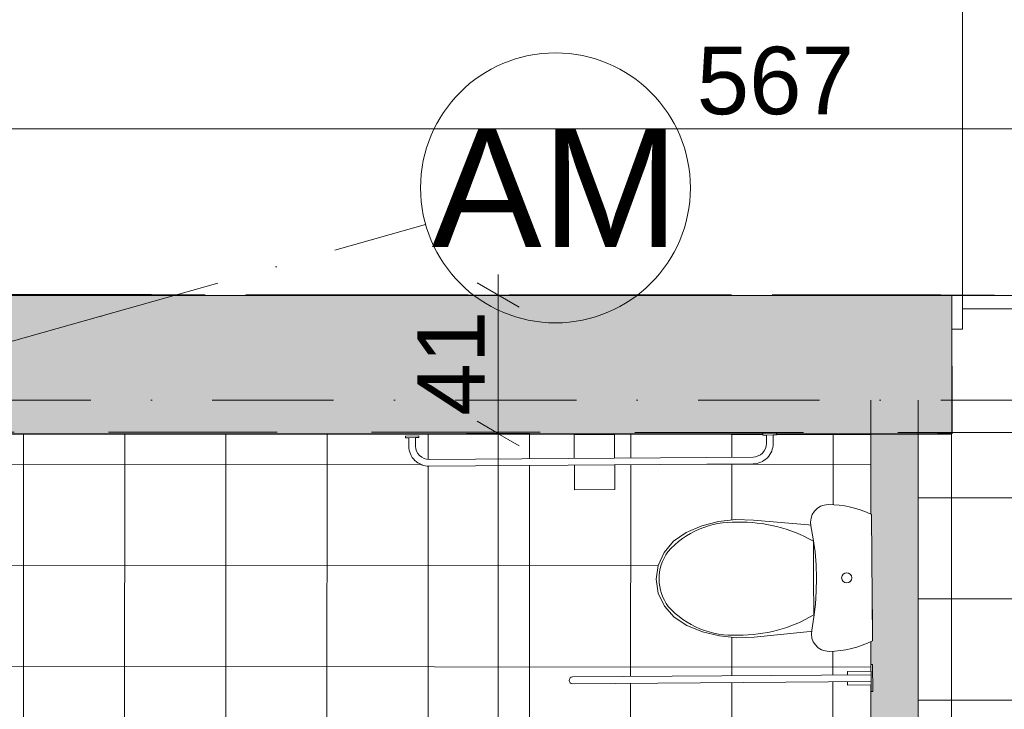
# Model space of a CAD drawing. Header units: millimetres. Extents: x 7523222 to 7678971, y 5352079 to 5786624.
# Tile 87 of 92: x 7564160 to 7567079, y 5778219 to 5780262. Entities that reach past the tile are written whole.
import ezdxf
from ezdxf.enums import TextEntityAlignment as Align

# ---------------------------------------------------------------- set-up
doc = ezdxf.new("R2010")
doc.units = ezdxf.units.MM
doc.header["$MEASUREMENT"] = 0
for name, pattern in [('Kropki i Kreski', [720, 360, -180, 0, -180]), ('Przerywana długa', [780, 500, -280]), ('Wipeout_Contour', [1000, 0, -1000])]:
    doc.linetypes.add(name, pattern=pattern)
for name, color, linetype in [('Nowe_2025-08-14 Strefy', 7, 'Continuous'), ('Nowe_220-A Ściany wewnętrzne', 7, 'Continuous'), ('Nowe_280-A Dachy Powłoki', 7, 'Continuous'), ('Nowe_299-A Wymiary opisy PB', 7, 'Continuous'), ('Nowe_320-W Umeblowanie', 7, 'Continuous'), ('Nowe_410-K Osie', 7, 'Continuous'), ('Nowe_420-K Ściany', 7, 'Continuous'), ('Nowe_460-K Stropy', 7, 'Continuous'), ('Nowe_Drzwi Archicad', 7, 'Continuous')]:
    doc.layers.add(name, color=color, linetype=linetype)
for name, color, linetype, lineweight, true_color in [('Nowe_2025-08-14 Strefy_Nr_pióra__234', 7, 'Continuous', 0, 0xe8e8e8), ('Nowe_280-A Dachy Powłoki_Nr_pióra__61', 7, 'Continuous', 13, 0x6a6a6a), ('Nowe_299-A Wymiary opisy PB_Nr_pióra__45', 7, 'Continuous', 15, 0x40a5ff), ('Nowe_299-A Wymiary opisy PB_Nr_pióra__85', 7, 'Continuous', 13, 0x80c2ff), ('Nowe_410-K Osie_Nr_pióra__5', 7, 'Continuous', 13, 0x40a5ff)]:
    doc.layers.add(name, color=color, linetype=linetype, lineweight=lineweight, true_color=true_color)
for name, color, linetype, lineweight in [('Nowe_220-A Ściany wewnętrzne_Nr_pióra__47', 7, 'Continuous', 15), ('Nowe_299-A Wymiary opisy PB_Nr_pióra__6', 5, 'Continuous', 13), ('Nowe_320-W Umeblowanie_Nr_pióra__2', 8, 'Continuous', 13), ('Nowe_410-K Osie_Nr_pióra__1', 7, 'Continuous', 13), ('Nowe_410-K Osie_Nr_pióra__7', 7, 'Continuous', 13), ('Nowe_420-K Ściany_Nr_pióra__21', 7, 'Continuous', 25), ('Nowe_420-K Ściany_Nr_pióra__27', 7, 'Continuous', 25), ('Nowe_420-K Ściany_Nr_pióra__47', 7, 'Continuous', 15), ('Nowe_460-K Stropy_Nr_pióra__89', 7, 'Continuous', 13), ('Nowe_Drzwi Archicad_Nr_pióra__21', 7, 'Continuous', 25), ('Nowe_Drzwi Archicad_Nr_pióra__23', 7, 'Continuous', 15), ('Nowe_Drzwi Archicad_Nr_pióra__27', 7, 'Continuous', 25), ('Nowe_Drzwi Archicad_Nr_pióra__3', 7, 'Continuous', 13), ('Nowe_Drzwi Archicad_Nr_pióra__47', 7, 'Continuous', 15), ('Nowe_Metryczki pomieszczeń Archicada_Nr_pióra__6', 5, 'Continuous', 13)]:
    doc.layers.add(name, color=color, linetype=linetype, lineweight=lineweight)
doc.styles.add('STYL_AUTOMATYCZNY_1', font='arial.ttf')
doc.styles.add('STYL_AUTOMATYCZNY_2', font='arial.ttf')
doc.styles.add('STYL_AUTOMATYCZNY_3', font='arial.ttf')
doc.dimstyles.new('STYL_AUTOMATYCZNY__1', dxfattribs={"dimtxt": 200, "dimasz": 95, "dimexe": 0.18, "dimexo": 0.0625, "dimgap": 0, "dimtad": 1, "dimdec": 1, "dimlfac": 0.1, "dimzin": 0, "dimdsep": 46, "dimtxsty": 'STYL_AUTOMATYCZNY_2', "dimblk": 'ARROWHEAD_2', "dimblk1": 'ARROWHEAD_2', "dimblk2": 'ARROWHEAD_2', "dimcen": 0.09, "dimclrd": 256, "dimclre": 256, "dimclrt": 5, "dimadec": 1, "dimazin": 0, "dimtfac": 1, "dimtdec": 4, "dimtmove": 0, "dimatfit": 3, "dimfxl": 0, "dimtolj": 1, "dimtzin": 0, "dimarcsym": 0})
doc.dimstyles.new('STYL_AUTOMATYCZNY__2', dxfattribs={"dimtxt": 200, "dimasz": 95, "dimexe": 0.18, "dimexo": 0.0625, "dimgap": 0, "dimtad": 1, "dimtih": 1, "dimtoh": 1, "dimdec": 1, "dimlfac": 0.1, "dimzin": 0, "dimdsep": 46, "dimtxsty": 'STYL_AUTOMATYCZNY_2', "dimblk": 'ARROWHEAD_2', "dimblk1": 'ARROWHEAD_2', "dimblk2": 'ARROWHEAD_2', "dimcen": 0.09, "dimclrd": 256, "dimclre": 256, "dimclrt": 5, "dimadec": 1, "dimazin": 0, "dimtfac": 1, "dimtdec": 4, "dimtmove": 0, "dimatfit": 3, "dimfxl": 0, "dimtolj": 1, "dimtzin": 0, "dimarcsym": 0})

# ---------------------------------------------------------------- blocks, each defined once
blk = doc.blocks.new('WC nps__1', base_point=(7564627.3, 5777529.8))
at = {"color": 254, "linetype": 'Wipeout_Contour', "lineweight": 0, "ltscale": 38076359.56668627}
blk.add_wipeout([(7563680.7, 5779035.6), (7563679.3, 5776238.1), (7566681.7, 5776247.4), (7566683, 5779031.9)], dxfattribs=at).dxf.layer = 'Nowe_2025-08-14 Strefy'
at = {"layer": 'Nowe_2025-08-14 Strefy_Nr_pióra__234', "linetype": 'Continuous', "lineweight": 0, "true_color": 0xe8e8e8}
h = blk.add_hatch(dxfattribs=at)
h.set_pattern_fill('Siatka_30x30', color=254, style=0, pattern_type=2)
h.set_pattern_definition([(359.972, (7564170.32, 5778045.47), (0.146, 300), []), (89.972, (7564170.32, 5778045.47), (-300, 0.146), [])])
h.paths.add_polyline_path([(7563680.7, 5779035.6), (7563679.3, 5776238.1), (7566681.7, 5776247.4), (7566683, 5779031.9)])
blk = doc.blocks.new('Odpady stałe__10', base_point=(7567825.6, 5776957.4))
at = {"color": 254, "linetype": 'Wipeout_Contour', "lineweight": 0, "ltscale": 38084770.19731773}
blk.add_wipeout([(7566823, 5779039.3), (7566823, 5776252.5), (7568820.3, 5776252.5), (7568820.3, 5779035.6)], dxfattribs=at).dxf.layer = 'Nowe_2025-08-14 Strefy'
at = {"layer": 'Nowe_2025-08-14 Strefy_Nr_pióra__234', "linetype": 'Continuous', "lineweight": 0, "true_color": 0xe8e8e8}
h = blk.add_hatch(dxfattribs=at)
h.set_pattern_fill('Siatka_30x30', color=254, style=0, pattern_type=2)
h.set_pattern_definition([(0, (7567821.66, 5777645.88), (0, 300), []), (90, (7567821.66, 5777645.88), (-300, 0), [])])
h.paths.add_polyline_path([(7566823, 5779039.3), (7566823, 5776252.5), (7568820.3, 5776252.5), (7568820.3, 5779035.6)])
at = {"layer": 'Nowe_Metryczki pomieszczeń Archicada_Nr_pióra__6', "color": 5, "lineweight": 13, "insert": (7567064.3, 5776963.1), "char_height": 300, "attachment_point": 1, "style": 'STYL_AUTOMATYCZNY_2'}
blk.add_mtext('\\A1;{\\pql;\\pt0,4600;\\fArial|b0|i0|c238|p0;\\W1.000000;5,6\\fArial|b0|i0|c238|p0;\\W1.000000;\\A1{\\H.66x;\\S^  ;}\\fArial|b0|i0|c238|p0;\\W1.000000; m\\fArial|b0|i0|c238|p0;\\W1.000000;\\A1{\\H.66x;\\S2^  ;}}', dxfattribs=at)
at = {"color": 254, "linetype": 'Wipeout_Contour', "lineweight": 0, "ltscale": 38083113.49086294}
blk.add_wipeout([(7566964.3, 5777350.2), (7566964.3, 5776564.5), (7568686.8, 5776564.5), (7568686.8, 5777350.2)], dxfattribs=at).dxf.layer = 'Nowe_2025-08-14 Strefy'
at = {"layer": 'Nowe_Metryczki pomieszczeń Archicada_Nr_pióra__6', "color": 5, "lineweight": 13, "insert": (7566964.3, 5777304.5), "char_height": 200, "attachment_point": 1, "style": 'STYL_AUTOMATYCZNY_1'}
blk.add_mtext('\\A1;{\\pql;\\pt0,600;\\fArial|b1|i0|c238|p0;\\W1.000000;Odpady stałe\\fArial|b1|i0|c238|p0;\\W1.000000;\\A1{\\H.66x;\\S^  ;}\\fArial|b1|i0|c238|p0;\\W1.000000;\\fArial|b1|i0|c238|p0;\\W1.000000;\\A1{\\H.66x;\\S^  ;}}', dxfattribs=at)
blk = doc.blocks.new('Strop_2', base_point=(7545569.3, 5765440.7))
at = {"layer": 'Nowe_460-K Stropy_Nr_pióra__89', "color": 7, "linetype": 'Continuous', "lineweight": 13, "flags": 128}
blk.add_lwpolyline([(7545569.3, 5765440.7), (7545570.4, 5774069.3), (7545569.9, 5774225), (7550411, 5775591.3), (7550367.5, 5775745.3), (7563478, 5779445.6), (7569230.3, 5779445.6), (7569230.3, 5760535.6), (7563002.9, 5760535.6), (7547524.7, 5764890.6), (7545824.4, 5765369)], close=True, dxfattribs=at)
blk = doc.blocks.new('Ściana_1', base_point=(7566823, 5779135.6))
at = {"layer": 'Nowe_220-A Ściany wewnętrzne', "linetype": 'Continuous', "lineweight": 0, "true_color": 0x000000}
for points in [[(7566683, 5779135.6), (7566683, 5779039.3), (7566693, 5779039.3), (7566693, 5779135.6)], [(7566813, 5779039.3), (7566813, 5779135.6), (7566693, 5779135.6), (7566693, 5779039.3)], [(7566823, 5779039.3), (7566823, 5779135.6), (7566813, 5779135.6), (7566813, 5779039.3)]]:
    blk.add_hatch(color=18, dxfattribs=at).paths.add_polyline_path(points)
at = {"layer": 'Nowe_220-A Ściany wewnętrzne_Nr_pióra__47', "color": 7, "linetype": 'Continuous', "lineweight": 15, "flags": 128}
for points in [[(7566683, 5779135.6), (7566683, 5779039.3)], [(7566823, 5779039.3), (7566823, 5779135.6)]]:
    blk.add_lwpolyline(points, dxfattribs=at)
blk = doc.blocks.new('Drzwi metalowe_ podwójne 27[1]', base_point=(6982742.1, 5361781.8))
at = {"layer": 'Nowe_Drzwi Archicad_Nr_pióra__21', "color": 7, "linetype": 'Continuous', "lineweight": 25}
for p, q in [((7566923, 5779035.6), (7566880, 5779035.6)), ((7566923, 5779035.6), (7566880, 5779035.6)), ((7568223, 5779035.6), (7568266, 5779035.6)), ((7568223, 5779035.6), (7568266, 5779035.6))]:
    blk.add_line(p, q, dxfattribs=at)
at = {"layer": 'Nowe_Drzwi Archicad_Nr_pióra__27', "color": 7, "linetype": 'Continuous', "lineweight": 25}
for p, q in [((7566923, 5779235.6), (7566923, 5779035.6)), ((7566923, 5779235.6), (7566923, 5779035.6)), ((7568223, 5779235.6), (7568223, 5779035.6)), ((7568223, 5779235.6), (7568223, 5779035.6))]:
    blk.add_line(p, q, dxfattribs=at)
at = {"layer": 'Nowe_Drzwi Archicad_Nr_pióra__3', "color": 7, "linetype": 'Continuous', "lineweight": 13}
for p, q in [((7566955, 5779445.6), (7566955, 5780333.6)), ((7568191, 5779445.6), (7568191, 5779793.6))]:
    blk.add_line(p, q, dxfattribs=at)
for centre, radius, start, end in [((7566955, 5779445.6), 888, 0, 90), ((7568191, 5779445.6), 348, 90, 180)]:
    blk.add_arc(centre, radius, start, end, dxfattribs=at)
at = {"color": 254, "linetype": 'Wipeout_Contour', "lineweight": 0, "ltscale": 38086213.73288625}
blk.add_wipeout([(7566923, 5779445.6), (7566923, 5779345.6), (7566955, 5779345.6), (7566955, 5779445.6)], dxfattribs=at).dxf.layer = 'Nowe_Drzwi Archicad'
at = {"color": 254, "linetype": 'Wipeout_Contour', "lineweight": 0, "ltscale": 38090244.66127153}
blk.add_wipeout([(7568223, 5779345.6), (7568223, 5779445.6), (7568191, 5779445.6), (7568191, 5779345.6)], dxfattribs=at).dxf.layer = 'Nowe_Drzwi Archicad'
at = {"layer": 'Nowe_Drzwi Archicad_Nr_pióra__23', "color": 7, "linetype": 'Continuous', "lineweight": 15}
for p, q in [((7566923, 5779345.6), (7566923, 5779445.6)), ((7568223, 5779445.6), (7568223, 5779345.6)), ((7566955, 5779345.6), (7566923, 5779345.6)), ((7568223, 5779345.6), (7568191, 5779345.6))]:
    blk.add_line(p, q, dxfattribs=at)
at = {"layer": 'Nowe_Drzwi Archicad_Nr_pióra__47', "color": 7, "linetype": 'Continuous', "lineweight": 15}
for p, q in [((7566923, 5779445.6), (7566880, 5779445.6)), ((7566923, 5779445.6), (7566880, 5779445.6)), ((7566923, 5779445.6), (7566923, 5779425.6)), ((7566923, 5779445.6), (7566923, 5779425.6)), ((7566923, 5779425.6), (7566923, 5779385.6)), ((7566923, 5779425.6), (7566923, 5779385.6)), ((7568223, 5779445.6), (7568223, 5779425.6)), ((7568223, 5779445.6), (7568223, 5779425.6)), ((7568223, 5779445.6), (7568266, 5779445.6)), ((7568223, 5779445.6), (7568266, 5779445.6)), ((7568223, 5779425.6), (7568223, 5779385.6)), ((7568223, 5779425.6), (7568223, 5779385.6)), ((7566923, 5779385.6), (7566923, 5779345.6)), ((7566923, 5779385.6), (7566923, 5779345.6)), ((7568223, 5779385.6), (7568223, 5779345.6)), ((7568223, 5779385.6), (7568223, 5779345.6)), ((7566923, 5779345.6), (7566923, 5779235.6)), ((7566923, 5779345.6), (7566923, 5779235.6)), ((7568223, 5779345.6), (7568223, 5779235.6)), ((7568223, 5779345.6), (7568223, 5779235.6))]:
    blk.add_line(p, q, dxfattribs=at)
at = {"color": 254, "linetype": 'Wipeout_Contour', "lineweight": 0, "ltscale": 38087748.87817995}
blk.add_wipeout([(7567843, 5779445.6), (7566955, 5779445.6), (7566955, 5779405.6), (7567843, 5779405.6)], dxfattribs=at).dxf.layer = 'Nowe_Drzwi Archicad'
at = {"layer": 'Nowe_Drzwi Archicad_Nr_pióra__23', "color": 7, "linetype": 'Continuous', "lineweight": 15}
for p, q in [((7566923, 5779445.6), (7566955, 5779445.6)), ((7566955, 5779445.6), (7566955, 5779345.6))]:
    blk.add_line(p, q, dxfattribs=at)
at = {"layer": 'Nowe_Drzwi Archicad_Nr_pióra__3', "color": 7, "linetype": 'Continuous', "lineweight": 13}
blk.add_line((7566955, 5779445.6), (7566955, 5779405.6), dxfattribs=at)
at = {"color": 254, "linetype": 'Wipeout_Contour', "lineweight": 0, "ltscale": 38089713.47519358}
blk.add_wipeout([(7567843, 5779445.6), (7567843, 5779405.6), (7568191, 5779405.6), (7568191, 5779445.6)], dxfattribs=at).dxf.layer = 'Nowe_Drzwi Archicad'
at = {"layer": 'Nowe_Drzwi Archicad_Nr_pióra__23', "color": 7, "linetype": 'Continuous', "lineweight": 15}
for p, q in [((7568191, 5779345.6), (7568191, 5779445.6)), ((7568191, 5779445.6), (7568223, 5779445.6))]:
    blk.add_line(p, q, dxfattribs=at)
at = {"layer": 'Nowe_Drzwi Archicad_Nr_pióra__3', "color": 7, "linetype": 'Continuous', "lineweight": 13}
for p, q in [((7567843, 5779445.6), (7566955, 5779445.6)), ((7567843, 5779405.6), (7567843, 5779445.6)), ((7567843, 5779445.6), (7568191, 5779445.6)), ((7567843, 5779405.6), (7567843, 5779445.6)), ((7568191, 5779445.6), (7568191, 5779405.6)), ((7566955, 5779405.6), (7567843, 5779405.6)), ((7568191, 5779405.6), (7567843, 5779405.6))]:
    blk.add_line(p, q, dxfattribs=at)
blk = doc.blocks.new('Ściana_3', base_point=(7563560.7, 5779135.6))
at = {"layer": 'Nowe_420-K Ściany', "linetype": 'Continuous', "lineweight": 0, "true_color": 0x000000}
for points in [[(7563440.7, 5779445.6), (7563452.5, 5779425.6), (7566923, 5779425.6), (7566923, 5779445.6)], [(7563452.5, 5779425.6), (7563475.9, 5779385.6), (7566923, 5779385.6), (7566923, 5779425.6)], [(7563475.9, 5779385.6), (7563563.7, 5779235.6), (7566923, 5779235.6), (7566923, 5779385.6)], [(7566923, 5779235.6), (7563680.7, 5779235.6), (7563680.7, 5779035.6), (7566923, 5779035.6)]]:
    blk.add_hatch(color=18, dxfattribs=at).paths.add_polyline_path(points)
at = {"color": 254, "linetype": 'Wipeout_Contour', "lineweight": 0, "ltscale": 38087852.89890101}
blk.add_wipeout([(7566923, 5779445.6), (7566923, 5779035.6), (7568223, 5779035.6), (7568223, 5779445.6)], dxfattribs=at).dxf.layer = 'Nowe_420-K Ściany'
at = {"layer": 'Nowe_420-K Ściany_Nr_pióra__21', "color": 7, "linetype": 'Continuous', "lineweight": 25}
blk.add_line((7566923, 5779035.6), (7566880, 5779035.6), dxfattribs=at)
at = {"layer": 'Nowe_420-K Ściany_Nr_pióra__21', "color": 7, "linetype": 'Continuous', "lineweight": 25, "flags": 128}
blk.add_lwpolyline([(7563680.7, 5779035.6), (7566923, 5779035.6)], dxfattribs=at)
at = {"layer": 'Nowe_420-K Ściany_Nr_pióra__27', "color": 7, "linetype": 'Continuous', "lineweight": 25}
blk.add_line((7566923, 5779235.6), (7566923, 5779035.6), dxfattribs=at)
at = {"layer": 'Nowe_420-K Ściany_Nr_pióra__47', "color": 7, "linetype": 'Continuous', "lineweight": 15}
for p, q in [((7566923, 5779445.6), (7566880, 5779445.6)), ((7566923, 5779445.6), (7566923, 5779425.6)), ((7566923, 5779425.6), (7566923, 5779385.6)), ((7566923, 5779385.6), (7566923, 5779345.6)), ((7566923, 5779345.6), (7566923, 5779235.6))]:
    blk.add_line(p, q, dxfattribs=at)
at = {"layer": 'Nowe_420-K Ściany_Nr_pióra__47', "color": 7, "linetype": 'Continuous', "lineweight": 15, "flags": 128}
blk.add_lwpolyline([(7566923, 5779445.6), (7563440.7, 5779445.6)], dxfattribs=at)
at = {"layer": 'Nowe_Drzwi Archicad', "color": 7, "linetype": 'Continuous', "lineweight": 13}
blk.add_blockref('Drzwi metalowe_ podwójne 27[1]', (6982742.1, 5361781.8), dxfattribs=at)
blk = doc.blocks.new('Ściana_14', base_point=(7566823, 5779039.3))
at = {"layer": 'Nowe_220-A Ściany wewnętrzne', "linetype": 'Continuous', "lineweight": 0, "true_color": 0x000000}
for points in [[(7566693, 5776252.5), (7566693, 5779039.3), (7566683, 5779039.3), (7566683, 5776252.5)], [(7566813, 5776242.5), (7566813, 5779039.3), (7566693, 5779039.3), (7566693, 5776242.5)], [(7566823, 5776252.5), (7566823, 5779039.3), (7566813, 5779039.3), (7566813, 5776252.5)]]:
    blk.add_hatch(color=18, dxfattribs=at).paths.add_polyline_path(points)
at = {"layer": 'Nowe_220-A Ściany wewnętrzne_Nr_pióra__47', "color": 7, "linetype": 'Continuous', "lineweight": 15, "flags": 128}
for points in [[(7566683, 5779039.3), (7566683, 5776252.5)], [(7566823, 5776252.5), (7566823, 5779039.3)]]:
    blk.add_lwpolyline(points, dxfattribs=at)
blk = doc.blocks.new('Dach_1', base_point=(7545724.4, 5763108.3))
at = {"layer": 'Nowe_280-A Dachy Powłoki_Nr_pióra__61', "color": 251, "linetype": 'Przerywana długa', "lineweight": 13, "true_color": 0x6a6a6a, "flags": 128}
for points in [[(7545724.4, 5776548.6), (7563487.3, 5779448.2), (7569230.3, 5779445.6)], [(7569230.3, 5779445.6), (7563487.5, 5779448.3)], [(7568822.9, 5779038.4), (7563543.6, 5779040.8), (7545724.4, 5776121.6)]]:
    blk.add_lwpolyline(points, dxfattribs=at)
blk = doc.blocks.new('Standardowy znacznik osi[27]', base_point=(7571131, 5779135.6))
at = {"layer": 'Nowe_410-K Osie_Nr_pióra__5', "color": 161, "linetype": 'Kropki i Kreski', "lineweight": 13, "true_color": 0x40a5ff}
blk.add_line((7570131, 5779135.6), (7535691, 5779135.6), dxfattribs=at)
at = {"layer": 'Nowe_410-K Osie_Nr_pióra__1', "color": 7, "lineweight": 13, "style": 'STYL_AUTOMATYCZNY_3'}
for tag, p in [('AC_MarkerText_1_1', (7534291, 5779310.6)), ('AC_MarkerText_1_0', (7571531, 5779310.6))]:
    blk.add_attdef(tag, text='', height=350, dxfattribs=at).set_placement(p, align=Align.TOP_CENTER)
blk = doc.blocks.new('Standardowy znacznik osi[98]', base_point=(7565362.9, 5779655.5))
at = {"layer": 'Nowe_410-K Osie_Nr_pióra__5', "color": 161, "linetype": 'Kropki i Kreski', "lineweight": 13, "true_color": 0x40a5ff}
for q in [(7565362.9, 5779655.5), (7541334, 5772873.6)]:
    blk.add_line((7564400.5, 5779383.9), q, dxfattribs=at)
blk.add_point((7564400.5, 5779383.9), dxfattribs=at)
blk.add_point((7564400.5, 5779383.9), dxfattribs=at)
at = {"layer": 'Nowe_410-K Osie_Nr_pióra__7', "color": 7, "linetype": 'Continuous', "lineweight": 13}
blk.add_circle((7565747.9, 5779764.2), 400, dxfattribs=at)
at = {"layer": 'Nowe_410-K Osie_Nr_pióra__1', "color": 7, "lineweight": 13, "style": 'STYL_AUTOMATYCZNY_3'}
for tag, p in [('AC_MarkerText_1_0', (7565747.9, 5779939.2)), ('AC_MarkerText_1_1', (7539986.7, 5772668.4))]:
    blk.add_attdef(tag, text='', height=350, rotation=360, dxfattribs=at).set_placement(p, align=Align.TOP_CENTER)
blk = doc.blocks.new('WC dla niepełnosprawnych 27[194]', base_point=(7566686.3, 5778609.3))
at = {"color": 254, "linetype": 'Wipeout_Contour', "lineweight": 0, "ltscale": 38081717.29903481}
blk.add_wipeout([(7565804.3, 5778869.6), (7565924.3, 5778870.6), (7565923, 5779033.6), (7565803, 5779032.6)], dxfattribs=at).dxf.layer = 'Nowe_320-W Umeblowanie'
at = {"color": 254, "linetype": 'Wipeout_Contour', "lineweight": 0, "ltscale": 180889574.6695224}
blk.add_wipeout([(7566234.1, 5778436.5), (7566285.5, 5778431.4), (7566337.2, 5778433.3), (7566687.3, 5778468.3), (7566685.2, 5778750.3), (7566334.6, 5778780), (7566282.9, 5778781.2), (7566231.6, 5778775.3), (7566181.9, 5778762.5), (7566135.1, 5778743.1), (7566098.1, 5778717.3), (7566069.9, 5778684), (7566052.2, 5778645.6), (7566046.3, 5778604.5), (7566052.8, 5778563.5), (7566071.1, 5778525.3), (7566099.8, 5778492.5), (7566137.2, 5778467.2), (7566184.3, 5778448.5)], dxfattribs=at).dxf.layer = 'Nowe_320-W Umeblowanie'
at = {"color": 254, "linetype": 'Wipeout_Contour', "lineweight": 0, "ltscale": 38082778.13758774}
blk.add_wipeout([(7566683.8, 5778271.8), (7566688.8, 5778271.8), (7566688.2, 5778351.8), (7566683.2, 5778351.8)], dxfattribs=at).dxf.layer = 'Nowe_320-W Umeblowanie'
at = {"layer": 'Nowe_320-W Umeblowanie_Nr_pióra__2', "color": 8, "linetype": 'Continuous', "lineweight": 13}
for p, q in [((7566512.4, 5778716.9), (7566513.2, 5778608)), ((7566513.2, 5778608), (7566514.1, 5778499.1))]:
    blk.add_line(p, q, dxfattribs=at)
at = {"layer": 'Nowe_320-W Umeblowanie_Nr_pióra__2', "color": 8, "linetype": 'Continuous', "lineweight": 13, "flags": 128}
for points in [[(7565804.3, 5778869.6), (7565803, 5779032.6), (7565923, 5779033.6), (7565924.3, 5778870.6)], [(7566234.1, 5778436.5), (7566184.3, 5778448.5), (7566137.2, 5778467.2), (7566099.8, 5778492.5), (7566071.1, 5778525.3), (7566052.8, 5778563.5), (7566046.3, 5778604.5), (7566052.2, 5778645.6), (7566069.9, 5778684), (7566098.1, 5778717.3), (7566135.1, 5778743.1), (7566181.9, 5778762.5), (7566231.6, 5778775.3), (7566282.9, 5778781.2), (7566334.6, 5778780), (7566685.2, 5778750.3), (7566687.3, 5778468.3), (7566337.2, 5778433.3), (7566285.5, 5778431.4)], [(7566683.8, 5778271.8), (7566683.2, 5778351.8), (7566688.2, 5778351.8), (7566688.8, 5778271.8)]]:
    blk.add_lwpolyline(points, close=True, dxfattribs=at)
at = {"layer": 'Nowe_320-W Umeblowanie_Nr_pióra__2', "color": 8, "linetype": 'Continuous', "lineweight": 13}
for centre, major_axis, start_param, end_param in [((7566274.7, 5778516.7), (257, 1.9), 1.515069, 2.415657), ((7566300.3, 5778348.3), (425.5, 3.2), 1.041394, 1.594414), ((7566193.5, 5778604.8), (138.6, 1), 2.509088, 3.135732), ((7566193.5, 5778606.4), (138.6, 1), 3.147453, 3.774097), ((7566273.3, 5778695.6), (257, 1.9), 3.867532, 4.76812), ((7566296.4, 5778864.5), (425.5, 3.2), 4.688773, 5.241794)]:
    blk.add_ellipse(centre, major_axis=major_axis, ratio=0.999377, start_param=start_param, end_param=end_param, dxfattribs=at)
at = {"color": 254, "linetype": 'Wipeout_Contour', "lineweight": 0, "ltscale": 342736071.1847059}
blk.add_wipeout([(7566403, 5779037.2), (7566363, 5779036.9), (7566363.1, 5779031.9), (7566373.1, 5779031.9), (7566373.3, 5779006.9), (7566373.3, 5779006.9), (7566368, 5778986.9), (7566353.5, 5778972.2), (7566333.6, 5778966.6), (7566333.6, 5778966.6), (7565373.6, 5778959.4), (7565373.6, 5778959.4), (7565353.5, 5778964.6), (7565338.8, 5778979.1), (7565333.3, 5778999.1), (7565333.3, 5778999.1), (7565333.1, 5779024.1), (7565343.1, 5779024.2), (7565343.1, 5779029.2), (7565303.1, 5779028.9), (7565303.1, 5779023.9), (7565313.1, 5779023.9), (7565313.3, 5778998.9), (7565313.3, 5778998.9), (7565321.6, 5778969), (7565343.7, 5778947.2), (7565373.7, 5778939.4), (7565373.7, 5778939.4), (7566333.7, 5778946.6), (7566333.7, 5778946.6), (7566363.6, 5778954.9), (7566385.4, 5778977), (7566393.3, 5779007.1), (7566393.3, 5779007.1), (7566393.1, 5779032.1), (7566403.1, 5779032.2)], dxfattribs=at).dxf.layer = 'Nowe_320-W Umeblowanie'
at = {"color": 254, "linetype": 'Wipeout_Contour', "lineweight": 0, "ltscale": 390351905.2043298}
blk.add_wipeout([(7566687.7, 5778422.5), (7566684.9, 5778796.1), (7566669.7, 5778803.1), (7566654.2, 5778809.1), (7566638.4, 5778814.3), (7566622.3, 5778818.5), (7566605.9, 5778821.8), (7566589.4, 5778824.1), (7566572.8, 5778825.5), (7566556.2, 5778825.8), (7566544.6, 5778824.5), (7566533.7, 5778820.6), (7566523.9, 5778814.4), (7566515.6, 5778806.2), (7566509.4, 5778796.4), (7566505.5, 5778785.5), (7566504, 5778774), (7566505.2, 5778762.4), (7566512.2, 5778724.2), (7566517.4, 5778685.7), (7566520.6, 5778646.9), (7566521.9, 5778608.1), (7566521.2, 5778569.2), (7566518.5, 5778530.4), (7566514, 5778491.8), (7566507.5, 5778453.4), (7566506.5, 5778441.9), (7566508.1, 5778430.4), (7566512.2, 5778419.5), (7566518.6, 5778409.8), (7566527, 5778401.8), (7566536.9, 5778395.7), (7566547.9, 5778392), (7566559.4, 5778390.8), (7566576.1, 5778391.5), (7566592.7, 5778393), (7566609.1, 5778395.6), (7566625.4, 5778399.1), (7566641.5, 5778403.6), (7566657.2, 5778409), (7566672.7, 5778415.3)], dxfattribs=at).dxf.layer = 'Nowe_320-W Umeblowanie'
at = {"color": 254, "linetype": 'Wipeout_Contour', "lineweight": 0, "ltscale": 38082658.23925657}
blk.add_wipeout([(7566683.7, 5778291.8), (7566683.4, 5778331.8), (7566613.4, 5778331.2), (7566613.7, 5778291.2)], dxfattribs=at).dxf.layer = 'Nowe_320-W Umeblowanie'
at = {"layer": 'Nowe_320-W Umeblowanie_Nr_pióra__2', "color": 8, "linetype": 'Continuous', "lineweight": 13}
for p, q in [((7565333.1, 5779024.1), (7565313.1, 5779023.9)), ((7566393.1, 5779032.1), (7566373.1, 5779031.9))]:
    blk.add_line(p, q, dxfattribs=at)
at = {"layer": 'Nowe_320-W Umeblowanie_Nr_pióra__2', "color": 8, "linetype": 'Continuous', "lineweight": 13, "flags": 128}
blk.add_lwpolyline([(7566403, 5779037.2), (7566363, 5779036.9), (7566363.1, 5779031.9), (7566373.1, 5779031.9), (7566373.3, 5779006.9, -0.414214), (7566333.6, 5778966.6), (7565373.6, 5778959.4, -0.414214), (7565333.3, 5778999.1), (7565333.1, 5779024.1), (7565343.1, 5779024.2), (7565343.1, 5779029.2), (7565303.1, 5779028.9), (7565303.1, 5779023.9), (7565313.1, 5779023.9), (7565313.3, 5778998.9, 0.414214), (7565373.7, 5778939.4), (7566333.7, 5778946.6, 0.414214), (7566393.3, 5779007.1), (7566393.1, 5779032.1), (7566403.1, 5779032.2)], format="xyb", close=True, dxfattribs=at)
for points in [[(7566687.7, 5778422.5), (7566672.7, 5778415.3), (7566657.2, 5778409), (7566641.5, 5778403.6), (7566625.4, 5778399.1), (7566609.1, 5778395.6), (7566592.7, 5778393), (7566576.1, 5778391.5), (7566559.4, 5778390.8), (7566547.9, 5778392), (7566536.9, 5778395.7), (7566527, 5778401.8), (7566518.6, 5778409.8), (7566512.2, 5778419.5), (7566508.1, 5778430.4), (7566506.5, 5778441.9), (7566507.5, 5778453.4), (7566514, 5778491.8), (7566518.5, 5778530.4), (7566521.2, 5778569.2), (7566521.9, 5778608.1), (7566520.6, 5778646.9), (7566517.4, 5778685.7), (7566512.2, 5778724.2), (7566505.2, 5778762.4), (7566504, 5778774), (7566505.5, 5778785.5), (7566509.4, 5778796.4), (7566515.6, 5778806.2), (7566523.9, 5778814.4), (7566533.7, 5778820.6), (7566544.6, 5778824.5), (7566556.2, 5778825.8), (7566572.8, 5778825.5), (7566589.4, 5778824.1), (7566605.9, 5778821.8), (7566622.3, 5778818.5), (7566638.4, 5778814.3), (7566654.2, 5778809.1), (7566669.7, 5778803.1), (7566684.9, 5778796.1)], [(7566683.7, 5778291.8), (7566613.7, 5778291.2), (7566613.4, 5778331.2), (7566683.4, 5778331.8)]]:
    blk.add_lwpolyline(points, close=True, dxfattribs=at)
at = {"layer": 'Nowe_320-W Umeblowanie_Nr_pióra__2', "color": 8, "linetype": 'Continuous', "lineweight": 13}
blk.add_ellipse((7566611.3, 5778608.7), major_axis=(-0.1, 15), ratio=0.999724, dxfattribs=at)
at = {"color": 254, "linetype": 'Wipeout_Contour', "lineweight": 0, "ltscale": 85681263.39180788}
blk.add_wipeout([(7566683.6, 5778301.8), (7566683.4, 5778321.8), (7565798.5, 5778315.1), (7565798.5, 5778315.1), (7565791.4, 5778312.1), (7565788.5, 5778305), (7565791.5, 5778298), (7565798.6, 5778295.1), (7565798.6, 5778295.1)], dxfattribs=at).dxf.layer = 'Nowe_320-W Umeblowanie'
at = {"layer": 'Nowe_320-W Umeblowanie_Nr_pióra__2', "color": 8, "linetype": 'Continuous', "lineweight": 13, "flags": 128}
blk.add_lwpolyline([(7566683.6, 5778301.8), (7566683.4, 5778321.8), (7565798.5, 5778315.1, 1), (7565798.6, 5778295.1)], format="xyb", close=True, dxfattribs=at)
blk = doc.blocks.new('*D278', base_point=(6982742.1, 5361781.8))
at = {"layer": 'Nowe_299-A Wymiary opisy PB_Nr_pióra__45', "color": 161, "linetype": 'Continuous', "lineweight": 15, "true_color": 0x40a5ff}
for p, q in [((7524916.3, 5758993), (7524844.1, 5758868)), ((7569194.2, 5758868), (7569266.4, 5758993))]:
    blk.add_line(p, q, dxfattribs=at)
at = {"layer": 'Nowe_299-A Wymiary opisy PB_Nr_pióra__85', "color": 151, "linetype": 'Continuous', "lineweight": 13, "true_color": 0x80c2ff}
for p, q in [((7524880.2, 5758836.7), (7524880.2, 5759024.2)), ((7569230.3, 5758836.7), (7569230.3, 5759024.2)), ((7524819, 5758930.5), (7524880.2, 5758930.5)), ((7524880.2, 5758930.5), (7569230.3, 5758930.5)), ((7569230.3, 5758930.5), (7569291.4, 5758930.5))]:
    blk.add_line(p, q, dxfattribs=at)
at = {"layer": 'Nowe_299-A Wymiary opisy PB_Nr_pióra__6', "color": 5, "lineweight": 13, "insert": (7546712, 5758970.5), "char_height": 200, "attachment_point": 7, "style": 'STYL_AUTOMATYCZNY_2'}
blk.add_mtext('\\A1;{\\pql;\\fArial|b0|i0|c238|p0;\\W1.000000;4\xa0435}', dxfattribs=at)
blk = doc.blocks.new('ARROWHEAD_2')
at = {"color": 0, "linetype": 'Continuous', "lineweight": 0}
for p, q in [((-0.378, -0.655), (0.378, 0.655)), ((0, 0), (-1, 0))]:
    blk.add_line(p, q, dxfattribs=at)
blk = doc.blocks.new('*D302', base_point=(6982742.1, 5361781.8))
at = {"layer": 'Nowe_299-A Wymiary opisy PB_Nr_pióra__45', "color": 161, "linetype": 'Continuous', "lineweight": 15, "true_color": 0x40a5ff}
for p, q in [((7563596.8, 5781305.8), (7563524.7, 5781180.8)), ((7568884.2, 5781180.8), (7568956.4, 5781305.8))]:
    blk.add_line(p, q, dxfattribs=at)
at = {"layer": 'Nowe_299-A Wymiary opisy PB_Nr_pióra__85', "color": 151, "linetype": 'Continuous', "lineweight": 13, "true_color": 0x80c2ff}
for p, q in [((7563560.7, 5781149.5), (7563560.7, 5781337)), ((7568920.3, 5781149.5), (7568920.3, 5781337)), ((7563560.7, 5781243.3), (7568920.3, 5781243.3)), ((7568920.3, 5781243.3), (7568981.4, 5781243.3))]:
    blk.add_line(p, q, dxfattribs=at)
at = {"layer": 'Nowe_299-A Wymiary opisy PB_Nr_pióra__6', "color": 5, "lineweight": 13, "insert": (7566011.7, 5781283.3), "char_height": 200, "attachment_point": 7, "style": 'STYL_AUTOMATYCZNY_2'}
blk.add_mtext('\\A1;{\\pql;\\fArial|b0|i0|c238|p0;\\W1.000000;536}', dxfattribs=at)
blk = doc.blocks.new('*D303', base_point=(6982742.1, 5361781.8))
at = {"layer": 'Nowe_299-A Wymiary opisy PB_Nr_pióra__45', "color": 161, "linetype": 'Continuous', "lineweight": 15, "true_color": 0x40a5ff}
for p, q in [((7524916.3, 5780885.3), (7524844.1, 5780760.3)), ((7569194.2, 5780760.3), (7569266.4, 5780885.3))]:
    blk.add_line(p, q, dxfattribs=at)
at = {"layer": 'Nowe_299-A Wymiary opisy PB_Nr_pióra__85', "color": 151, "linetype": 'Continuous', "lineweight": 13, "true_color": 0x80c2ff}
for p, q in [((7524880.2, 5780729.1), (7524880.2, 5780916.6)), ((7569230.3, 5780729.1), (7569230.3, 5780916.6)), ((7524819, 5780822.8), (7524880.2, 5780822.8)), ((7524880.2, 5780822.8), (7569230.3, 5780822.8)), ((7569230.3, 5780822.8), (7569291.4, 5780822.8))]:
    blk.add_line(p, q, dxfattribs=at)
at = {"layer": 'Nowe_299-A Wymiary opisy PB_Nr_pióra__6', "color": 5, "lineweight": 13, "insert": (7546712, 5780862.8), "char_height": 200, "attachment_point": 7, "style": 'STYL_AUTOMATYCZNY_2'}
blk.add_mtext('\\A1;{\\pql;\\fArial|b0|i0|c238|p0;\\W1.000000;4\xa0435}', dxfattribs=at)
blk = doc.blocks.new('*D307', base_point=(6982742.1, 5361781.8))
at = {"layer": 'Nowe_299-A Wymiary opisy PB_Nr_pióra__45', "color": 161, "linetype": 'Continuous', "lineweight": 15, "true_color": 0x40a5ff}
for p, q in [((7545596, 5780443.6), (7545523.8, 5780318.6)), ((7569194.2, 5780318.6), (7569266.4, 5780443.6))]:
    blk.add_line(p, q, dxfattribs=at)
at = {"layer": 'Nowe_299-A Wymiary opisy PB_Nr_pióra__85', "color": 151, "linetype": 'Continuous', "lineweight": 13, "true_color": 0x80c2ff}
for p, q in [((7545559.9, 5780287.4), (7545559.9, 5780474.9)), ((7569230.3, 5780287.4), (7569230.3, 5780474.9)), ((7545559.9, 5780381.1), (7569230.3, 5780381.1)), ((7569230.3, 5780381.1), (7569291.4, 5780381.1))]:
    blk.add_line(p, q, dxfattribs=at)
at = {"layer": 'Nowe_299-A Wymiary opisy PB_Nr_pióra__6', "color": 5, "lineweight": 13, "insert": (7557051.9, 5780421.1), "char_height": 200, "attachment_point": 7, "style": 'STYL_AUTOMATYCZNY_2'}
blk.add_mtext('\\A1;{\\pql;\\fArial|b0|i0|c238|p0;\\W1.000000;2\xa0367}', dxfattribs=at)
blk = doc.blocks.new('*D313', base_point=(6982742.1, 5361781.8))
at = {"layer": 'Nowe_299-A Wymiary opisy PB_Nr_pióra__45', "color": 161, "linetype": 'Continuous', "lineweight": 15, "true_color": 0x40a5ff}
for p, q in [((7563596.8, 5780001.9), (7563524.7, 5779876.9)), ((7569194.2, 5779876.9), (7569266.4, 5780001.9))]:
    blk.add_line(p, q, dxfattribs=at)
at = {"layer": 'Nowe_299-A Wymiary opisy PB_Nr_pióra__85', "color": 151, "linetype": 'Continuous', "lineweight": 13, "true_color": 0x80c2ff}
for p, q in [((7563560.7, 5779845.6), (7563560.7, 5780033.1)), ((7569230.3, 5779845.6), (7569230.3, 5780033.1)), ((7563560.7, 5779939.4), (7569230.3, 5779939.4)), ((7569230.3, 5779939.4), (7569291.4, 5779939.4))]:
    blk.add_line(p, q, dxfattribs=at)
at = {"layer": 'Nowe_299-A Wymiary opisy PB_Nr_pióra__6', "color": 5, "lineweight": 13, "insert": (7566166.7, 5779979.4), "char_height": 200, "attachment_point": 7, "style": 'STYL_AUTOMATYCZNY_2'}
blk.add_mtext('\\A1;{\\pql;\\fArial|b0|i0|c238|p0;\\W1.000000;567}', dxfattribs=at)
blk = doc.blocks.new('*D318', base_point=(6982742.1, 5361781.8))
at = {"layer": 'Nowe_299-A Wymiary opisy PB_Nr_pióra__45', "color": 161, "linetype": 'Continuous', "lineweight": 15, "true_color": 0x40a5ff}
for p, q in [((7534940.3, 5779099.5), (7534815.3, 5779171.7)), ((7534815.3, 5773211.9), (7534940.3, 5773139.7))]:
    blk.add_line(p, q, dxfattribs=at)
at = {"layer": 'Nowe_299-A Wymiary opisy PB_Nr_pióra__85', "color": 151, "linetype": 'Continuous', "lineweight": 13, "true_color": 0x80c2ff}
for p, q in [((7534877.8, 5779135.6), (7534877.8, 5779196.7)), ((7534971.5, 5779135.6), (7534784, 5779135.6)), ((7534877.8, 5773175.8), (7534877.8, 5779135.6)), ((7534971.5, 5773175.8), (7534784, 5773175.8))]:
    blk.add_line(p, q, dxfattribs=at)
at = {"layer": 'Nowe_299-A Wymiary opisy PB_Nr_pióra__6', "color": 5, "lineweight": 13, "insert": (7534837.8, 5775926.9), "char_height": 200, "attachment_point": 7, "rotation": 90, "style": 'STYL_AUTOMATYCZNY_2'}
blk.add_mtext('\\A1;{\\pql;\\fArial|b0|i0|c238|p0;\\W1.000000;596}', dxfattribs=at)
blk = doc.blocks.new('*D319', base_point=(6982742.1, 5361781.8))
at = {"layer": 'Nowe_299-A Wymiary opisy PB_Nr_pióra__45', "color": 161, "linetype": 'Continuous', "lineweight": 15, "true_color": 0x40a5ff}
for p, q in [((7535428, 5779409.5), (7535303, 5779481.7)), ((7535303, 5760261.7), (7535428, 5760189.5))]:
    blk.add_line(p, q, dxfattribs=at)
at = {"layer": 'Nowe_299-A Wymiary opisy PB_Nr_pióra__85', "color": 151, "linetype": 'Continuous', "lineweight": 13, "true_color": 0x80c2ff}
for p, q in [((7535365.5, 5779445.6), (7535365.5, 5779506.7)), ((7535459.3, 5779445.6), (7535271.8, 5779445.6)), ((7535365.5, 5760225.6), (7535365.5, 5779445.6)), ((7535459.3, 5760225.6), (7535271.8, 5760225.6)), ((7535365.5, 5760164.5), (7535365.5, 5760225.6))]:
    blk.add_line(p, q, dxfattribs=at)
at = {"layer": 'Nowe_299-A Wymiary opisy PB_Nr_pióra__6', "color": 5, "lineweight": 13, "insert": (7535325.5, 5769492.4), "char_height": 200, "attachment_point": 7, "rotation": 90, "style": 'STYL_AUTOMATYCZNY_2'}
blk.add_mtext('\\A1;{\\pql;\\fArial|b0|i0|c238|p0;\\W1.000000;1\xa0922}', dxfattribs=at)
blk = doc.blocks.new('*D341', base_point=(6982742.1, 5361781.8))
at = {"layer": 'Nowe_299-A Wymiary opisy PB_Nr_pióra__45', "color": 161, "linetype": 'Continuous', "lineweight": 15, "true_color": 0x40a5ff}
for p, q in [((7565515.5, 5779072.5), (7565640.5, 5779000.3)), ((7565515.5, 5776282.2), (7565640.5, 5776210))]:
    blk.add_line(p, q, dxfattribs=at)
at = {"layer": 'Nowe_299-A Wymiary opisy PB_Nr_pióra__85', "color": 151, "linetype": 'Continuous', "lineweight": 13, "true_color": 0x80c2ff}
for p, q in [((7565671.8, 5779036.4), (7565484.3, 5779036.4)), ((7565578, 5776246.1), (7565578, 5779036.4)), ((7565671.8, 5776246.1), (7565484.3, 5776246.1))]:
    blk.add_line(p, q, dxfattribs=at)
at = {"layer": 'Nowe_299-A Wymiary opisy PB_Nr_pióra__6', "color": 5, "lineweight": 13, "insert": (7565538, 5777412.4), "char_height": 200, "attachment_point": 7, "rotation": 90, "style": 'STYL_AUTOMATYCZNY_2'}
blk.add_mtext('\\A1;{\\pql;\\fArial|b0|i0|c238|p0;\\W1.000000;279}', dxfattribs=at)
blk = doc.blocks.new('*D342', base_point=(6982742.1, 5361781.8))
at = {"layer": 'Nowe_299-A Wymiary opisy PB_Nr_pióra__45', "color": 161, "linetype": 'Continuous', "lineweight": 15, "true_color": 0x40a5ff}
for p, q in [((7565640.5, 5779410.5), (7565515.5, 5779482.7)), ((7565515.5, 5779072.5), (7565640.5, 5779000.3))]:
    blk.add_line(p, q, dxfattribs=at)
at = {"layer": 'Nowe_299-A Wymiary opisy PB_Nr_pióra__85', "color": 151, "linetype": 'Continuous', "lineweight": 13, "true_color": 0x80c2ff}
for p, q in [((7565578, 5779446.6), (7565578, 5779507.7)), ((7565671.8, 5779446.6), (7565484.3, 5779446.6)), ((7565578, 5779036.4), (7565578, 5779446.6)), ((7565671.8, 5779036.4), (7565484.3, 5779036.4))]:
    blk.add_line(p, q, dxfattribs=at)
at = {"layer": 'Nowe_299-A Wymiary opisy PB_Nr_pióra__6', "color": 5, "lineweight": 13, "insert": (7565538, 5779088.9), "char_height": 200, "attachment_point": 7, "rotation": 90, "style": 'STYL_AUTOMATYCZNY_2'}
blk.add_mtext('\\A1;{\\pql;\\fArial|b0|i0|c238|p0;\\W1.000000;41}', dxfattribs=at)

msp = doc.modelspace()

# ---------------------------------------------------------------- linework, layer by layer
at = {"layer": 'Nowe_2025-08-14 Strefy_Nr_pióra__234', "color": 254, "linetype": 'Continuous', "lineweight": 0, "true_color": 0xe8e8e8, "flags": 128}
for points in [[(7563680.74, 5779035.61), (7563679.31, 5776238.12), (7566681.66, 5776247.43), (7566683.02, 5779031.91)], [(7566823.02, 5779039.29), (7566823.02, 5776252.47), (7568820.3, 5776252.47), (7568820.3, 5779035.61)]]:
    msp.add_lwpolyline(points, close=True, dxfattribs=at)

# ---------------------------------------------------------------- next in the draw order: block references
at = {"layer": 'Nowe_2025-08-14 Strefy', "color": 5, "linetype": 'Continuous', "lineweight": 13}
for name, p in [('WC nps__1', (7564627.31, 5777529.82)), ('Odpady stałe__10', (7567825.57, 5776957.38))]:
    msp.add_blockref(name, p, dxfattribs=at)

# ---------------------------------------------------------------- next in the draw order: block references
at = {"layer": 'Nowe_220-A Ściany wewnętrzne', "color": 7, "lineweight": 25}
msp.add_blockref('Ściana_1', (7566823.02, 5779135.61), dxfattribs=at)
at = {"layer": 'Nowe_460-K Stropy', "color": 7, "linetype": 'Continuous', "lineweight": 13}
msp.add_blockref('Strop_2', (7545569.34, 5765440.72), dxfattribs=at)

# ---------------------------------------------------------------- next in the draw order: block references
at = {"layer": 'Nowe_420-K Ściany', "color": 7, "lineweight": 25}
msp.add_blockref('Ściana_3', (7563560.74, 5779135.61), dxfattribs=at)

# ---------------------------------------------------------------- next in the draw order: block references
at = {"layer": 'Nowe_220-A Ściany wewnętrzne', "color": 7, "lineweight": 25}
msp.add_blockref('Ściana_14', (7566823.02, 5779039.29), dxfattribs=at)

# ---------------------------------------------------------------- next in the draw order: block references
at = {"layer": 'Nowe_280-A Dachy Powłoki', "color": 251, "linetype": 'Continuous', "lineweight": 13, "true_color": 0x6a6a6a}
msp.add_blockref('Dach_1', (7545724.41, 5763108.34), dxfattribs=at)
at = {"layer": 'Nowe_410-K Osie', "color": 8, "linetype": 'Continuous', "lineweight": 13}
ref = msp.add_blockref('Standardowy znacznik osi[98]', (7565362.93, 5779655.5), dxfattribs=at)
ref.add_attrib('AC_MarkerText_1', 'AM', dxfattribs={"layer": 'Nowe_410-K Osie_Nr_pióra__1', "color": 7, "lineweight": 13, "height": 350, "rotation": 360, "style": 'STYL_AUTOMATYCZNY_3'}).set_placement((7565747.89, 5779939.15), align=Align.TOP_CENTER)
msp.add_blockref('Standardowy znacznik osi[27]', (7571131, 5779135.61), dxfattribs=at)

# ---------------------------------------------------------------- next in the draw order: block references
at = {"layer": 'Nowe_320-W Umeblowanie', "color": 8, "linetype": 'Continuous', "lineweight": 13}
msp.add_blockref('WC dla niepełnosprawnych 27[194]', (7566686.27, 5778609.3), dxfattribs=at)

# ---------------------------------------------------------------- next in the draw order: dimensions: what is measured, and where the dimension line sits
at = {"layer": 'Nowe_299-A Wymiary opisy PB', "color": 151, "linetype": 'Continuous', "lineweight": 13, "true_color": 0x80c2ff}
for base, p1, p2, picture, middle in [((7568920.3, 5781243.28), (7563560.74, 5758403.44), (7568920.3, 5758403.44), '*D302', (7566240.01, 5781383.28)), ((7569230.3, 5780822.85), (7524880.17, 5779396.83), (7569230.3, 5760225.61), '*D303', (7547055.13, 5780962.85)), ((7569230.3, 5780381.12), (7545559.88, 5765440.75), (7569230.3, 5760225.61), '*D307', (7557394.99, 5780521.12)), ((7569230.3, 5779939.4), (7563560.74, 5760225.61), (7569230.3, 5760225.61), '*D313', (7566395.01, 5780079.4)), ((7569230.3, 5758930.48), (7524880.17, 5779396.83), (7569230.3, 5760225.61), '*D278', (7547055.13, 5759070.48))]:
    dim = msp.add_linear_dim(base=base, p1=p1, p2=p2, dimstyle='STYL_AUTOMATYCZNY__2', dxfattribs=at)
    dim.commit()
    dim.dimension.update_dxf_attribs({"geometry": picture, "text_midpoint": middle, "dimtype": 160})
for base, p1, p2, picture, middle in [((7535365.51, 5779445.61), (7569230.3, 5760225.61), (7569230.3, 5779445.61), '*D319', (7535225.51, 5769835.5)), ((7565578.02, 5779446.59), (7566250.52, 5779036.37), (7566335.52, 5779446.59), '*D342', (7565438.02, 5779241.14)), ((7534877.77, 5779135.61), (7571131, 5773175.82), (7571131, 5779135.61), '*D318', (7534737.77, 5776155.21)), ((7565578.02, 5779036.37), (7567026.79, 5776246.12), (7566250.52, 5779036.37), '*D341', (7565438.02, 5777640.74))]:
    dim = msp.add_linear_dim(base=base, p1=p1, p2=p2, angle=90, dimstyle='STYL_AUTOMATYCZNY__1', dxfattribs=at)
    dim.commit()
    dim.dimension.update_dxf_attribs({"geometry": picture, "text_midpoint": middle, "dimtype": 160, "text_rotation": 90})

doc.saveas('drawing.dxf')
